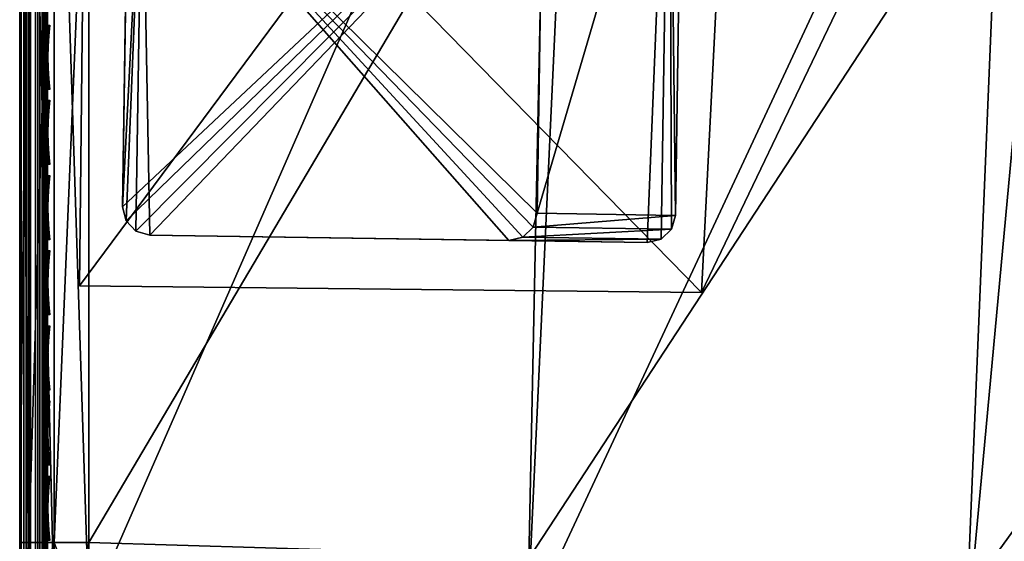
# Model space of a CAD drawing. Header units: inches. Extents: x 0 to 44.3, y -37.9 to 0.3.
# Tile 22 of 256: x 0 to 3.6, y -27.2 to -25.3. Entities that reach past the tile are written whole.
import ezdxf

# ---------------------------------------------------------------- set-up
doc = ezdxf.new("R2010")
doc.units = ezdxf.units.IN
doc.header["$LTSCALE"] = 0.03937
doc.header["$MEASUREMENT"] = 0
for name, color, linetype in [('A-FURN-3-ST-BK', 151, 'Continuous'), ('A-FURN-3-ST-LG', 252, 'Continuous'), ('A-FURN-3-ST-LGHW', 32, 'Continuous'), ('A-FURN-3-ST-SEAM', 250, 'Continuous'), ('A-FURN-3-STITCH', 15, 'Continuous')]:
    doc.layers.add(name, color=color, linetype=linetype)

msp = doc.modelspace()

# ---------------------------------------------------------------- meshes
at = {"layer": 'A-FURN-3-ST-BK'}
mesh = msp.add_polyface(dxfattribs=at)
corners = [(0.0483, -23.3422, 32.6774), (0.013, -23.3747, 32.6159), (0.013, -23.6462, 32.7321), (0.0483, -23.6241, 32.798), (0.013, -23.9329, 32.8031), (0.0482, -23.9217, 32.8716), (0.0343, -24.2273, 32.875), (0.0008, -24.2273, 32.75), (0.0008, -23.9453, 32.7271), (0.0008, -23.6707, 32.6591), (0.0008, -23.4106, 32.5478), (0.0008, -23.172, 32.3959), (0.0741, -23.9168, 32.9017), (0.1258, -24.2273, 32.9665), (0.1959, -23.906, 32.9678), (0.0743, -23.328, 32.7043), (0.0742, -23.6144, 32.8269), (0.0008, -23.6152, 5.25), (0.0008, -23.6152, 16.9), (0.0346, -23.4898, 5.25), (0.0346, -23.4898, 16.9), (0.1267, -23.3982, 5.25), (0.1267, -23.3982, 16.9), (0.197, -23.3499, 17.1157), (0.0746, -23.4154, 17.1288), (0.0486, -23.4452, 17.1347), (0.0131, -23.5135, 17.1483), (0.013, -23.4411, 17.387), (0.0485, -23.3767, 17.3604), (0.013, -23.3234, 17.6071), (0.0485, -23.2655, 17.5684), (0.0008, -23.2198, 17.8546), (0.013, -23.1653, 17.8), (0.0008, -23.3876, 17.6499), (0.0008, -23.5124, 17.4166), (0.0008, -23.5893, 17.1634), (0.0746, -23.3486, 17.3488), (0.0745, -23.2402, 17.5515), (0.0992, -23.4866, 5.0985), (0.1258, -23.6152, 5.0335), (0.0343, -23.6152, 5.125), (0.0374, -23.5007, 5.1879), (0.1079, -23.4102, 5.2446), (0.1639, -23.3974, 5.1635), (0.0008, -27.4653, 5.25), (0.0008, -27.4653, 32.5), (0.0008, -27.2153, 32.75)]
mesh.append_faces([[corners[k] for k in face] for face in [(0, 1, 2, 3), (3, 2, 4, 5), (5, 4, 6), (6, 4, 7), (7, 4, 8), (8, 4, 9), (9, 4, 2), (9, 2, 10), (10, 2, 1), (10, 1, 11), (5, 6, 12), (12, 6, 13), (12, 13, 14), (15, 0, 3, 16), (16, 3, 5, 12), (17, 18, 19), (19, 18, 20), (19, 20, 21), (21, 20, 22), (23, 22, 24), (24, 22, 20), (24, 20, 25), (25, 20, 26), (25, 26, 27, 28), (28, 27, 29, 30), (31, 32, 33), (33, 32, 29), (33, 29, 34), (34, 29, 27), (34, 27, 35), (35, 27, 26), (35, 26, 18), (18, 26, 20), (36, 24, 25, 28), (36, 28, 30, 37), (38, 39, 40), (38, 40, 41), (41, 40, 17), (41, 17, 19), (41, 19, 42), (42, 19, 21), (43, 38, 41, 42), (17, 44, 18), (18, 45, 35), (35, 46, 34), (34, 7, 33), (33, 7, 31), (31, 7, 8), (31, 8, 9), (9, 10, 31)]])
mesh = msp.add_polyface(dxfattribs=at)
corners = [(3.6028, -23.4932, 17.1847), (1.9282, -23.412, 16.9), (1.9288, -23.3745, 17.1847), (0.2524, -23.3653, 16.9), (0.2524, -23.3441, 17.1146), (0.2523, -23.2815, 17.3209), (1.933, -23.2647, 17.45), (3.6005, -23.5306, 16.9), (1.9282, -23.412, 5.25), (0.2524, -23.3653, 5.25), (3.6005, -23.5306, 5.25), (2.025, -23.4505, 5.125), (0.2522, -23.3987, 5.125), (2.0202, -23.5418, 5.0335), (0.2516, -23.4902, 5.0335), (1.9159, -23.6617, 5), (0.2508, -23.6152, 5), (3.5774, -23.7796, 5), (0.2508, -27.4653, 5), (0.1258, -23.6152, 5.0335), (0.1959, -23.906, 32.9678), (0.1258, -24.2273, 32.9665), (0.2508, -24.2273, 33), (0.2511, -23.9051, 32.9739), (0.1961, -23.5932, 32.8903), (0.2513, -23.5912, 32.8961), (0.1963, -23.2968, 32.7635), (0.2516, -23.294, 32.7689), (0.0743, -23.328, 32.7043), (0.0742, -23.6144, 32.8269), (0.0741, -23.9168, 32.9017), (0.1267, -23.3982, 5.25), (0.1267, -23.3982, 16.9), (0.197, -23.3499, 17.1157), (0.1969, -23.2869, 17.3232), (0.0746, -23.4154, 17.1288), (0.0746, -23.3486, 17.3488), (0.0745, -23.2402, 17.5515), (0.1968, -23.1847, 17.5144), (0.1887, -23.5003, 5.0368), (0.0992, -23.4866, 5.0985), (0.1079, -23.4102, 5.2446), (0.1639, -23.3974, 5.1635), (0.2451, -23.4099, 5.1076), (1.9855, -24.2781, 33), (3.5498, -24.0223, 32.9659), (1.8979, -23.9054, 32.9659), (1.9154, -23.5505, 32.8647), (1.9316, -23.2203, 32.6999), (3.5824, -23.6686, 32.8647)]
mesh.append_faces([[corners[k] for k in face] for face in [(0, 1, 2), (2, 1, 3), (2, 3, 4), (4, 5, 2), (2, 5, 6), (7, 8, 1), (1, 8, 3), (3, 8, 9), (10, 11, 8), (8, 11, 12), (8, 12, 9), (11, 13, 12), (12, 13, 14), (14, 13, 15), (14, 15, 16), (17, 15, 13), (18, 19, 16), (20, 21, 22), (20, 22, 23), (20, 23, 24), (24, 23, 25), (24, 25, 26), (26, 25, 27), (26, 28, 29, 24), (24, 29, 30, 20), (31, 32, 9), (9, 32, 3), (4, 3, 33), (33, 3, 32), (34, 5, 33), (33, 5, 4), (34, 33, 35, 36), (34, 36, 37, 38), (14, 16, 39), (39, 16, 19), (39, 19, 40), (41, 31, 42), (42, 31, 9), (42, 9, 12), (42, 12, 43), (43, 12, 14), (43, 14, 39), (42, 43, 39, 40), (44, 45, 46), (44, 46, 23), (23, 46, 25), (25, 46, 47), (25, 47, 27), (27, 47, 48), (49, 47, 46, 45), (23, 22, 44)]])
mesh = msp.add_polyface(dxfattribs=at)
corners = [(3.5774, -23.7796, 5), (1.8359, -27.5126, 5), (1.9159, -23.6617, 5), (0.2508, -27.4653, 5), (0.2508, -23.6152, 5), (0.0008, -27.4653, 5.25), (0.0008, -23.6152, 5.25), (0.0343, -27.4653, 5.125), (0.0343, -23.6152, 5.125), (0.1258, -27.4653, 5.0335), (0.1258, -23.6152, 5.0335), (0.0008, -27.4653, 32.5), (0.034, -27.5898, 32.5), (0.2501, -27.4066, 32.9619), (0.2508, -27.2153, 33), (0.1951, -27.4042, 32.956), (0.1258, -27.2153, 32.9665), (0.0738, -27.3785, 32.894), (0.0343, -27.2153, 32.875), (0.048, -27.3669, 32.8659), (0.0129, -27.3404, 32.8018), (0.0129, -27.4463, 32.731), (0.0479, -27.4953, 32.78), (0.0128, -27.5171, 32.625), (0.0008, -27.4463, 32.5957), (0.0008, -27.3921, 32.6768), (0.0008, -27.311, 32.7309), (0.0008, -27.2153, 32.75), (0.2496, -27.5689, 32.8535), (0.1946, -27.5643, 32.849), (0.0736, -27.5168, 32.8015), (0.2508, -24.2273, 33), (0.1258, -24.2273, 32.9665), (0.0343, -24.2273, 32.875), (0.0008, -24.2273, 32.75), (0.0375, -27.5272, 5.1353), (0.1079, -27.4713, 5.045), (0.1633, -27.5522, 5.0325), (1.8378, -27.454, 32.9619), (1.8475, -27.2629, 33), (3.4404, -27.3828, 33), (0.0008, -23.6152, 16.9), (0.0008, -23.5893, 17.1634), (0.0008, -23.5124, 17.4166), (3.7161, -24.4076, 33), (1.9855, -24.2781, 33)]
mesh.append_faces([[corners[k] for k in face] for face in [(0, 1, 2), (2, 1, 3), (2, 3, 4), (5, 6, 7), (7, 6, 8), (7, 8, 9), (9, 8, 10), (9, 10, 3), (11, 5, 12), (13, 14, 15), (15, 14, 16), (15, 16, 17), (17, 16, 18), (17, 18, 19), (19, 18, 20), (19, 20, 21, 22), (11, 23, 24), (24, 23, 25), (25, 23, 21), (25, 21, 26), (26, 21, 20), (26, 20, 27), (27, 20, 18), (15, 28, 13), (29, 15, 17, 30), (30, 17, 19, 22), (14, 31, 16), (16, 31, 32), (16, 32, 18), (18, 32, 33), (18, 33, 27), (27, 33, 34), (35, 5, 7), (35, 7, 36), (36, 7, 9), (36, 9, 37), (37, 9, 3), (28, 38, 13), (13, 38, 39), (13, 39, 14), (38, 40, 39), (41, 5, 11), (42, 11, 27), (43, 27, 34), (24, 25, 11), (11, 25, 26), (11, 26, 27), (39, 44, 45), (39, 45, 14), (14, 45, 31)]])
mesh = msp.add_polyface(dxfattribs=at)
corners = [(8.5104, -24.5587, 5), (6.5557, -28.0844, 5), (4.9916, -27.8225, 5), (6.8777, -24.2285, 5), (3.4173, -27.6318, 5), (5.2324, -23.9686, 5), (3.5774, -23.7796, 5), (1.8359, -27.5126, 5), (6.5088, -28.3299, 32.5), (8.0569, -28.623, 32.6913), (6.5157, -28.2925, 32.6913), (4.9559, -28.0699, 32.5), (4.9611, -28.0322, 32.6913), (3.3929, -27.8806, 32.5), (3.3962, -27.8426, 32.6913), (1.8228, -27.7623, 32.5), (6.566, -28.0266, 32.9619), (8.1635, -28.1735, 33), (6.6016, -27.8386, 33), (4.9991, -27.7643, 32.9619), (5.0262, -27.5749, 33), (3.422, -27.5733, 32.9619), (3.4404, -27.3828, 33), (1.8378, -27.454, 32.9619), (8.0819, -28.5175, 32.8536), (8.1193, -28.3597, 32.9619), (6.5358, -28.186, 32.8536), (4.9763, -27.9249, 32.8536), (3.4065, -27.7347, 32.8536), (8.0483, -28.6601, 5.25), (6.5088, -28.3299, 5.25), (4.9559, -28.0699, 5.25), (3.3929, -27.8806, 5.25), (8.0773, -28.5385, 5.0335), (6.5322, -28.2071, 5.0335), (4.9738, -27.9462, 5.0335), (3.4051, -27.7562, 5.0335), (8.0561, -28.6275, 5.125), (6.5151, -28.297, 5.125), (4.9607, -28.0368, 5.125), (3.3961, -27.8472, 5.125), (1.8246, -27.7288, 5.125), (7.1506, -24.9015, 33), (5.439, -24.6155, 33), (3.7161, -24.4076, 33), (1.8475, -27.2629, 33)]
mesh.append_faces([[corners[k] for k in face] for face in [(0, 1, 2), (0, 2, 3), (3, 2, 4), (3, 4, 5), (5, 4, 6), (6, 4, 7), (8, 9, 10), (8, 10, 11), (11, 10, 12), (11, 12, 13), (13, 12, 14), (13, 14, 15), (16, 17, 18), (16, 18, 19), (19, 18, 20), (19, 20, 21), (21, 20, 22), (21, 22, 23), (24, 25, 16, 26), (26, 16, 19, 27), (27, 19, 21, 28), (9, 24, 26, 10), (10, 26, 27, 12), (12, 27, 28, 14), (29, 8, 30), (30, 8, 11), (30, 11, 31), (31, 11, 13), (31, 13, 32), (32, 13, 15), (1, 33, 34), (1, 34, 2), (2, 34, 35), (2, 35, 4), (4, 35, 36), (4, 36, 7), (33, 37, 38, 34), (34, 38, 39, 35), (35, 39, 40, 36), (38, 29, 30), (38, 30, 39), (39, 30, 31), (39, 31, 40), (40, 31, 32), (40, 32, 41), (18, 42, 20), (20, 42, 43), (20, 43, 22), (22, 43, 44), (22, 44, 45)]])
at = {"layer": 'A-FURN-3-ST-LG'}
mesh = msp.add_polyface(dxfattribs=at)
corners = [(2.3499, -24.1464, 4.7965), (0.5012, -24.1052, 4.7965), (2.3003, -24.1324, 4.7965), (0.451, -24.1179, 4.7965), (0.4139, -24.1541, 4.7965), (0.3997, -24.2041, 4.7965), (0.3725, -26.0021, 4.7965), (0.3851, -26.0523, 4.7965), (0.4212, -26.0894, 4.7965), (0.4709, -26.1036, 4.7965), (2.269, -26.1308, 4.7965), (2.3194, -26.1182, 4.7965), (2.3567, -26.0822, 4.7965), (2.3709, -26.0324, 4.7965), (2.3981, -24.2332, 4.7965), (2.3857, -24.1833, 4.7965), (0.4211, -26.0894, 0.0002), (0.4709, -26.1036, 0.0002), (0.3851, -26.0523, 0.0002), (0.3725, -26.0021, 0.0002), (1.7693, -26.1232, 0.0002), (1.8198, -26.1106, 0.0002), (1.8571, -26.0746, 0.0002), (1.8714, -26.0249, 0.0002), (0.4936, -24.6048, 0.0002), (0.4434, -24.6175, 0.0002), (0.4063, -24.6538, 0.0002), (0.3922, -24.7038, 0.0002), (1.7932, -24.6245, 0.0002), (1.8427, -24.6385, 0.0002), (1.8784, -24.6753, 0.0002), (1.891, -24.7253, 0.0002), (1.889, -24.8578, 0.0002)]
mesh.append_faces([[corners[k] for k in face] for face in [(17, 9, 16), (9, 8, 16), (19, 18, 6), (18, 7, 6), (9, 17, 10), (17, 20, 10), (10, 20, 11), (20, 21, 11), (11, 21, 12), (21, 22, 12), (12, 22, 13), (22, 23, 13), (1, 24, 3), (24, 25, 3), (3, 25, 4), (25, 26, 4), (5, 4, 27), (4, 26, 27), (27, 19, 5), (19, 6, 5), (28, 24, 2), (24, 1, 2), (28, 2, 29), (2, 0, 29), (29, 0, 30), (0, 15, 30), (30, 15, 31), (15, 14, 31), (31, 14, 23), (14, 13, 23)]])
mesh.append_faces([[corners[k] for k in face] for face in [(31, 32, 25)]], dxfattribs={"vtx0": -1, "vtx1": -1})
mesh.append_faces([[corners[k] for k in face] for face in [(32, 31, 23), (32, 23, 25)]], dxfattribs={"vtx0": -1, "vtx2": -1})
mesh.append_faces([[corners[k] for k in face] for face in [(2, 1, 0), (16, 8, 18), (24, 28, 25), (23, 22, 25)]], dxfattribs={"vtx1": -1})
mesh.append_faces([[corners[k] for k in face] for face in [(1, 3, 0), (3, 4, 0), (4, 5, 0), (5, 6, 0), (6, 7, 0), (7, 8, 0), (8, 9, 0), (9, 10, 0), (10, 11, 0), (11, 12, 0), (12, 13, 0), (13, 14, 0), (28, 29, 25), (29, 30, 25), (22, 21, 25), (21, 20, 25), (20, 17, 25), (17, 16, 25), (16, 18, 25), (18, 19, 25), (19, 27, 25)]], dxfattribs={"vtx1": -1, "vtx2": -1})
mesh.append_faces([[corners[k] for k in face] for face in [(14, 15, 0), (8, 7, 18), (30, 31, 25), (27, 26, 25)]], dxfattribs={"vtx2": -1})
at = {"layer": 'A-FURN-3-ST-LGHW'}
mesh = msp.add_polyface(dxfattribs=at)
corners = [(0.2411, -24.039, 5.0002), (2.6317, -23.0335, 5.0002), (2.2868, -23.1114, 5.0002), (2.9794, -23.0986, 5.0002), (3.2727, -23.2961, 5.0002), (3.4639, -23.5936, 5.0002), (3.5216, -23.9425, 5.0002), (3.4364, -24.2858, 5.0002), (2.4655, -26.3112, 5.0002), (0.2172, -26.2874, 5.0002), (2.2868, -23.1114, 4.7504), (2.6317, -23.0335, 4.7504), (2.9794, -23.0986, 4.7504), (3.2727, -23.2961, 4.7504), (3.4639, -23.5936, 4.7504), (3.5216, -23.9425, 4.7504), (3.4364, -24.2858, 4.7504), (0.2411, -24.039, 4.7504), (0.2172, -26.2874, 4.7504), (2.4655, -26.3112, 4.7504)]
mesh.append_faces([[corners[k] for k in face] for face in [(1, 10, 2), (1, 11, 10), (3, 11, 1), (3, 12, 11), (4, 12, 3), (4, 13, 12), (5, 13, 4), (5, 14, 13), (6, 14, 5), (6, 15, 14), (16, 6, 7), (16, 15, 6), (19, 7, 8), (19, 16, 7), (0, 10, 17), (0, 2, 10)]])
mesh.append_faces([[corners[k] for k in face] for face in [(0, 1, 2), (11, 17, 10), (18, 8, 9), (17, 9, 0)]], dxfattribs={"vtx0": -1})
mesh.append_faces([[corners[k] for k in face] for face in [(0, 3, 1), (0, 4, 3), (0, 5, 4), (0, 6, 5), (0, 7, 6), (0, 8, 7), (11, 18, 17), (11, 19, 18), (11, 16, 19), (11, 15, 16), (11, 14, 15), (11, 13, 14)]], dxfattribs={"vtx0": -1, "vtx2": -1})
mesh.append_faces([[corners[k] for k in face] for face in [(0, 9, 8), (11, 12, 13), (18, 19, 8), (17, 18, 9)]], dxfattribs={"vtx2": -1})
at = {"layer": 'A-FURN-3-ST-SEAM'}
mesh = msp.add_polyface(dxfattribs=at)
corners = [(0.088, -27.3551, 32.8393), (0.0742, -27.3508, 32.8289), (0.0742, -27.2144, 32.8563), (0.088, -27.2144, 32.8675), (0.0742, -25.2218, 32.8563), (0.088, -25.2218, 32.8675), (0.0742, -24.2255, 32.8563), (0.088, -24.2255, 32.8675), (0.0398, -24.2255, 32.8515), (0.0575, -24.2255, 32.8505), (0.0575, -25.2218, 32.8505), (0.0398, -25.2218, 32.8515), (0.0575, -27.2144, 32.8505), (0.0398, -27.2144, 32.8515), (0.0575, -27.3486, 32.8235), (0.0398, -27.349, 32.8245), (0.0237, -27.3518, 32.8313), (0.0237, -27.2144, 32.8588), (0.0237, -25.2218, 32.8588), (0.0237, -24.2255, 32.8588), (0.0011, -24.2255, 32.9045), (0.0027, -24.2255, 32.8868), (0.0027, -25.2218, 32.8868), (0.0011, -25.2218, 32.9045), (0.0027, -27.2144, 32.8868), (0.0011, -27.2144, 32.9045), (0.0027, -27.3625, 32.8571), (0.0011, -27.3692, 32.8734), (0.0059, -27.3758, 32.8893), (0.0059, -27.2144, 32.9217), (0.0059, -25.2218, 32.9217), (0.0059, -24.2255, 32.9217), (0.0821, -24.2255, 32.939), (0.0663, -24.2255, 32.9472), (0.0663, -25.2218, 32.9472), (0.0821, -25.2218, 32.939), (0.0663, -27.2144, 32.9472), (0.0821, -27.2144, 32.939), (0.0663, -27.3856, 32.9128), (0.0821, -27.3824, 32.9053), (0.0938, -27.3773, 32.8928), (0.0938, -27.2144, 32.9255), (0.0938, -25.2218, 32.9255), (0.0938, -24.2255, 32.9255), (0.1008, -25.2218, 32.9), (0.1008, -27.2144, 32.9), (0.1008, -27.3675, 32.8693), (0.0974, -25.2218, 32.8826), (0.1008, -24.2255, 32.9), (0.0974, -27.2144, 32.8826), (0.0974, -27.3609, 32.8532), (0.0312, -27.3851, 32.9116), (0.0312, -27.2144, 32.9459), (0.0312, -25.2218, 32.9459), (0.0163, -27.3814, 32.9027), (0.0163, -27.2144, 32.9362), (0.0163, -25.2218, 32.9362)]
mesh.append_faces([[corners[k] for k in face] for face in [(0, 1, 2, 3), (3, 2, 4, 5), (5, 4, 6, 7), (8, 9, 10, 11), (11, 10, 12, 13), (13, 12, 14, 15), (15, 16, 17, 13), (13, 17, 18, 11), (11, 18, 19, 8), (20, 21, 22, 23), (23, 22, 24, 25), (25, 24, 26, 27), (27, 28, 29, 25), (25, 29, 30, 23), (23, 30, 31, 20), (32, 33, 34, 35), (35, 34, 36, 37), (37, 36, 38, 39), (39, 40, 41, 37), (37, 41, 42, 35), (35, 42, 43, 32), (44, 43, 42), (44, 42, 45), (45, 42, 41), (45, 41, 46), (47, 48, 44), (47, 44, 49), (49, 44, 45), (49, 45, 50), (50, 45, 46), (51, 38, 36, 52), (52, 36, 34, 53), (54, 51, 52, 55), (55, 52, 53, 56), (28, 54, 55, 29), (29, 55, 56, 30), (16, 26, 24, 17), (17, 24, 22, 18), (1, 14, 12, 2), (2, 12, 10, 4), (50, 0, 3, 49), (49, 3, 5, 47)]])
at = {"layer": 'A-FURN-3-STITCH'}
mesh = msp.add_polyface(dxfattribs=at)
corners = [(0.1101, -25.3447, 32.9565), (0.1058, -25.383, 32.9628), (0.1011, -25.383, 32.9651), (0.108, -25.3447, 32.955), (0.1032, -25.4218, 32.9666), (0.0986, -25.4218, 32.9689), (0.0968, -25.383, 32.9621), (0.1036, -25.3447, 32.9521), (0.1024, -25.4609, 32.9679), (0.0977, -25.4609, 32.9701), (0.0942, -25.4218, 32.9659), (0.0972, -25.383, 32.9569), (0.1015, -25.3447, 32.9506), (0.1032, -25.5, 32.9666), (0.0986, -25.5, 32.9689), (0.0934, -25.4609, 32.9672), (0.0946, -25.4218, 32.9607), (0.1058, -25.5388, 32.9628), (0.1011, -25.5388, 32.9651), (0.0942, -25.5, 32.9659), (0.0938, -25.4609, 32.962), (0.1101, -25.5772, 32.9565), (0.1079, -25.5772, 32.9551), (0.0968, -25.5388, 32.9621), (0.0946, -25.5, 32.9607), (0.1036, -25.5772, 32.9521), (0.0972, -25.5388, 32.9569), (0.1015, -25.5772, 32.9506)]
mesh.append_faces([[corners[k] for k in face] for face in [(0, 1, 2, 3), (1, 4, 5, 2), (3, 2, 6, 7), (4, 8, 9, 5), (2, 5, 10, 6), (7, 6, 11, 12), (8, 13, 14, 9), (5, 9, 15, 10), (6, 10, 16, 11), (13, 17, 18, 14), (9, 14, 19, 15), (10, 15, 20, 16), (17, 21, 22, 18), (14, 18, 23, 19), (15, 19, 24, 20), (18, 22, 25, 23), (19, 23, 26, 24), (23, 25, 27, 26)]])
mesh = msp.add_polyface(dxfattribs=at)
corners = [(0.1101, -25.6164, 32.9565), (0.1058, -25.6547, 32.9628), (0.1011, -25.6547, 32.9651), (0.108, -25.6164, 32.955), (0.1032, -25.6936, 32.9666), (0.0986, -25.6936, 32.9689), (0.0968, -25.6547, 32.9621), (0.1036, -25.6164, 32.9521), (0.1024, -25.7326, 32.9679), (0.0977, -25.7326, 32.9701), (0.0942, -25.6936, 32.9659), (0.0972, -25.6547, 32.9569), (0.1015, -25.6164, 32.9506), (0.1032, -25.7717, 32.9666), (0.0986, -25.7717, 32.9689), (0.0934, -25.7326, 32.9672), (0.0946, -25.6936, 32.9607), (0.1058, -25.8105, 32.9628), (0.1011, -25.8105, 32.9651), (0.0942, -25.7717, 32.9659), (0.0938, -25.7326, 32.962), (0.1101, -25.8489, 32.9565), (0.1079, -25.8489, 32.9551), (0.0968, -25.8105, 32.9621), (0.0946, -25.7717, 32.9607), (0.1036, -25.8489, 32.9521), (0.0972, -25.8105, 32.9569), (0.1015, -25.8489, 32.9506)]
mesh.append_faces([[corners[k] for k in face] for face in [(0, 1, 2, 3), (1, 4, 5, 2), (3, 2, 6, 7), (4, 8, 9, 5), (2, 5, 10, 6), (7, 6, 11, 12), (8, 13, 14, 9), (5, 9, 15, 10), (6, 10, 16, 11), (13, 17, 18, 14), (9, 14, 19, 15), (10, 15, 20, 16), (17, 21, 22, 18), (14, 18, 23, 19), (15, 19, 24, 20), (18, 22, 25, 23), (19, 23, 26, 24), (23, 25, 27, 26)]])
mesh = msp.add_polyface(dxfattribs=at)
corners = [(0.1101, -25.8881, 32.9565), (0.1058, -25.9265, 32.9628), (0.1011, -25.9265, 32.9651), (0.108, -25.8881, 32.955), (0.1032, -25.9653, 32.9666), (0.0986, -25.9653, 32.9689), (0.0968, -25.9265, 32.9621), (0.1036, -25.8881, 32.9521), (0.1024, -26.0044, 32.9679), (0.0977, -26.0044, 32.9701), (0.0942, -25.9653, 32.9659), (0.0972, -25.9265, 32.9569), (0.1015, -25.8881, 32.9506), (0.1032, -26.0434, 32.9666), (0.0986, -26.0434, 32.9689), (0.0934, -26.0044, 32.9672), (0.0946, -25.9653, 32.9607), (0.1058, -26.0823, 32.9628), (0.1011, -26.0823, 32.9651), (0.0942, -26.0434, 32.9659), (0.0938, -26.0044, 32.962), (0.1101, -26.1206, 32.9565), (0.1079, -26.1206, 32.9551), (0.0968, -26.0823, 32.9621), (0.0946, -26.0434, 32.9607), (0.1036, -26.1206, 32.9521), (0.0972, -26.0823, 32.9569), (0.1015, -26.1206, 32.9506)]
mesh.append_faces([[corners[k] for k in face] for face in [(0, 1, 2, 3), (1, 4, 5, 2), (3, 2, 6, 7), (4, 8, 9, 5), (2, 5, 10, 6), (7, 6, 11, 12), (8, 13, 14, 9), (5, 9, 15, 10), (6, 10, 16, 11), (13, 17, 18, 14), (9, 14, 19, 15), (10, 15, 20, 16), (17, 21, 22, 18), (14, 18, 23, 19), (15, 19, 24, 20), (18, 22, 25, 23), (19, 23, 26, 24), (23, 25, 27, 26)]])
mesh = msp.add_polyface(dxfattribs=at)
corners = [(0.1101, -26.1598, 32.9565), (0.1058, -26.1982, 32.9628), (0.1011, -26.1982, 32.9651), (0.108, -26.1598, 32.955), (0.1032, -26.237, 32.9666), (0.0986, -26.237, 32.9689), (0.0968, -26.1982, 32.9621), (0.1036, -26.1598, 32.9521), (0.1024, -26.2761, 32.9679), (0.0977, -26.2761, 32.9701), (0.0942, -26.237, 32.9659), (0.0972, -26.1982, 32.9569), (0.1015, -26.1598, 32.9506), (0.1032, -26.3151, 32.9666), (0.0986, -26.3151, 32.9689), (0.0934, -26.2761, 32.9672), (0.0946, -26.237, 32.9607), (0.1058, -26.354, 32.9628), (0.1011, -26.354, 32.9651), (0.0942, -26.3151, 32.9659), (0.0938, -26.2761, 32.962), (0.1101, -26.3923, 32.9565), (0.1079, -26.3923, 32.9551), (0.0968, -26.354, 32.9621), (0.0946, -26.3151, 32.9607), (0.1036, -26.3923, 32.9521), (0.0972, -26.354, 32.9569), (0.1015, -26.3923, 32.9506)]
mesh.append_faces([[corners[k] for k in face] for face in [(0, 1, 2, 3), (1, 4, 5, 2), (3, 2, 6, 7), (4, 8, 9, 5), (2, 5, 10, 6), (7, 6, 11, 12), (8, 13, 14, 9), (5, 9, 15, 10), (6, 10, 16, 11), (13, 17, 18, 14), (9, 14, 19, 15), (10, 15, 20, 16), (17, 21, 22, 18), (14, 18, 23, 19), (15, 19, 24, 20), (18, 22, 25, 23), (19, 23, 26, 24), (23, 25, 27, 26)]])
mesh = msp.add_polyface(dxfattribs=at)
corners = [(0.1101, -26.4315, 32.9565), (0.1058, -26.4699, 32.9628), (0.1011, -26.4699, 32.9651), (0.108, -26.4315, 32.955), (0.1032, -26.5087, 32.9666), (0.0986, -26.5087, 32.9689), (0.0968, -26.4699, 32.9621), (0.1036, -26.4315, 32.9521), (0.1024, -26.5478, 32.9679), (0.0977, -26.5478, 32.9701), (0.0942, -26.5087, 32.9659), (0.0972, -26.4699, 32.9569), (0.1015, -26.4315, 32.9506), (0.1032, -26.5869, 32.9666), (0.0986, -26.5869, 32.9689), (0.0934, -26.5478, 32.9672), (0.0946, -26.5087, 32.9607), (0.1058, -26.6257, 32.9628), (0.1011, -26.6257, 32.9651), (0.0942, -26.5869, 32.9659), (0.0938, -26.5478, 32.962), (0.1101, -26.664, 32.9565), (0.1079, -26.664, 32.9551), (0.0968, -26.6257, 32.9621), (0.0946, -26.5869, 32.9607), (0.1036, -26.664, 32.9521), (0.0972, -26.6257, 32.9569), (0.1015, -26.664, 32.9506)]
mesh.append_faces([[corners[k] for k in face] for face in [(0, 1, 2, 3), (1, 4, 5, 2), (3, 2, 6, 7), (4, 8, 9, 5), (2, 5, 10, 6), (7, 6, 11, 12), (8, 13, 14, 9), (5, 9, 15, 10), (6, 10, 16, 11), (13, 17, 18, 14), (9, 14, 19, 15), (10, 15, 20, 16), (17, 21, 22, 18), (14, 18, 23, 19), (15, 19, 24, 20), (18, 22, 25, 23), (19, 23, 26, 24), (23, 25, 27, 26)]])
mesh = msp.add_polyface(dxfattribs=at)
corners = [(0.1101, -26.7033, 32.9565), (0.1058, -26.7416, 32.9628), (0.1011, -26.7416, 32.9651), (0.108, -26.7033, 32.955), (0.1032, -26.7804, 32.9666), (0.0986, -26.7804, 32.9689), (0.0968, -26.7416, 32.9621), (0.1036, -26.7033, 32.9521), (0.1024, -26.8195, 32.9679), (0.0977, -26.8195, 32.9701), (0.0942, -26.7804, 32.9659), (0.0972, -26.7416, 32.9569), (0.1015, -26.7033, 32.9506), (0.1032, -26.8586, 32.9666), (0.0986, -26.8586, 32.9689), (0.0934, -26.8195, 32.9672), (0.0946, -26.7804, 32.9607), (0.1058, -26.8974, 32.9628), (0.1011, -26.8974, 32.9651), (0.0942, -26.8586, 32.9659), (0.0938, -26.8195, 32.962), (0.1101, -26.9358, 32.9565), (0.1079, -26.9358, 32.9551), (0.0968, -26.8974, 32.9621), (0.0946, -26.8586, 32.9607), (0.1036, -26.9358, 32.9521), (0.0972, -26.8974, 32.9569), (0.1015, -26.9358, 32.9506)]
mesh.append_faces([[corners[k] for k in face] for face in [(0, 1, 2, 3), (1, 4, 5, 2), (3, 2, 6, 7), (4, 8, 9, 5), (2, 5, 10, 6), (7, 6, 11, 12), (8, 13, 14, 9), (5, 9, 15, 10), (6, 10, 16, 11), (13, 17, 18, 14), (9, 14, 19, 15), (10, 15, 20, 16), (17, 21, 22, 18), (14, 18, 23, 19), (15, 19, 24, 20), (18, 22, 25, 23), (19, 23, 26, 24), (23, 25, 27, 26)]])
mesh = msp.add_polyface(dxfattribs=at)
corners = [(0.1101, -26.975, 32.9565), (0.1058, -27.0133, 32.9628), (0.1011, -27.0133, 32.9651), (0.108, -26.975, 32.955), (0.1032, -27.0522, 32.9666), (0.0986, -27.0522, 32.9689), (0.0968, -27.0133, 32.9621), (0.1036, -26.975, 32.9521), (0.1024, -27.0912, 32.9679), (0.0977, -27.0912, 32.9701), (0.0942, -27.0522, 32.9659), (0.0972, -27.0133, 32.9569), (0.1015, -26.975, 32.9506), (0.1032, -27.1303, 32.9666), (0.0986, -27.1303, 32.9689), (0.0934, -27.0912, 32.9672), (0.0946, -27.0522, 32.9607), (0.1058, -27.1691, 32.9628), (0.1011, -27.1691, 32.9651), (0.0942, -27.1303, 32.9659), (0.0938, -27.0912, 32.962), (0.1101, -27.2075, 32.9565), (0.1079, -27.2075, 32.9551), (0.0968, -27.1691, 32.9621), (0.0946, -27.1303, 32.9607), (0.1036, -27.2075, 32.9521), (0.0972, -27.1691, 32.9569), (0.1015, -27.2075, 32.9506)]
mesh.append_faces([[corners[k] for k in face] for face in [(0, 1, 2, 3), (1, 4, 5, 2), (3, 2, 6, 7), (4, 8, 9, 5), (2, 5, 10, 6), (7, 6, 11, 12), (8, 13, 14, 9), (5, 9, 15, 10), (6, 10, 16, 11), (13, 17, 18, 14), (9, 14, 19, 15), (10, 15, 20, 16), (17, 21, 22, 18), (14, 18, 23, 19), (15, 19, 24, 20), (18, 22, 25, 23), (19, 23, 26, 24), (23, 25, 27, 26)]])

doc.saveas('drawing.dxf')
